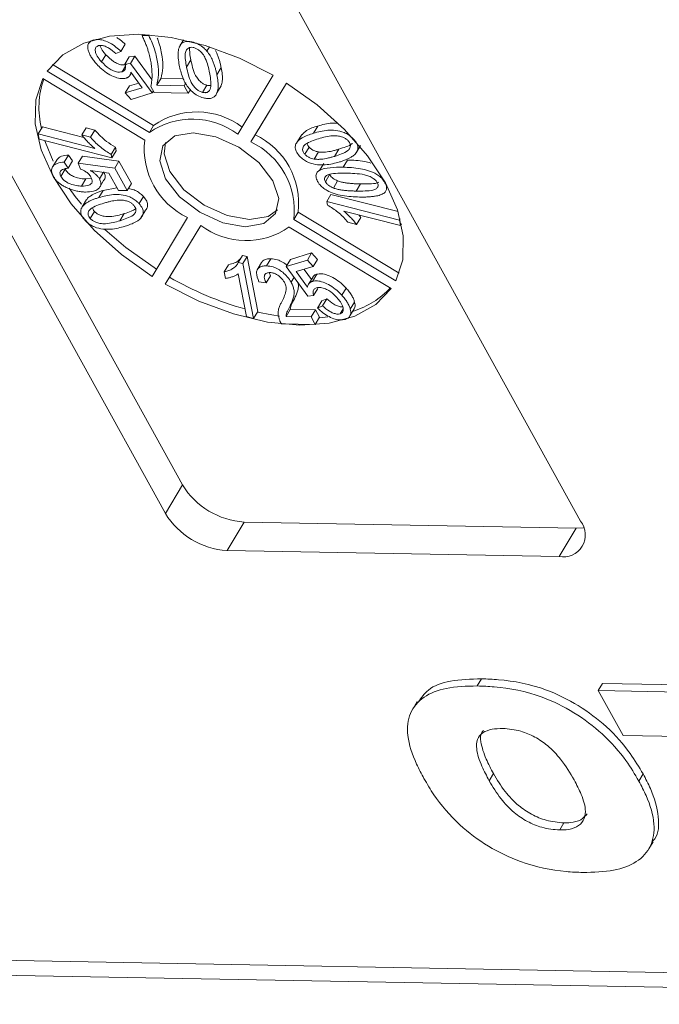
# Model space of a CAD drawing. Header units: millimetres. Extents: x 8853 to 11418, y 45 to 1005.
# Tile 128 of 256: x 9801 to 9812, y 671 to 688. Entities that reach past the tile are written whole.
import ezdxf

# ---------------------------------------------------------------- set-up
doc = ezdxf.new("R2010")
doc.units = ezdxf.units.MM

msp = doc.modelspace()

# ---------------------------------------------------------------- linework, layer by layer
at = {"color": 7, "linetype": 'Continuous', "lineweight": 15}
for p, q in [((9796.32, 694.511), (9804.173, 680.312)), ((9803.882, 679.829), (9796.029, 694.028)), ((9803.082, 693.898), (9810.935, 679.699)), ((9802.657, 687.866), (9802.66, 687.87)), ((9803.495, 687.962), (9803.485, 687.945)), ((9803.485, 687.945), (9803.6, 687.943)), ((9803.609, 687.956), (9803.6, 687.943)), ((9804.19, 687.868), (9804.127, 687.764)), ((9803.199, 687.795), (9803.127, 687.674)), ((9804.12, 687.753), (9804.117, 687.747)), ((9804.346, 687.834), (9804.346, 687.832)), ((9804.587, 687.679), (9804.63, 687.752)), ((9802.872, 687.617), (9802.799, 687.496)), ((9803.127, 687.674), (9803.043, 687.636)), ((9803.268, 687.581), (9803.195, 687.46)), ((9803.268, 687.581), (9803.363, 687.592)), ((9803.363, 687.592), (9803.291, 687.471)), ((9803.363, 687.592), (9803.652, 687.197)), ((9804.242, 687.409), (9804.314, 687.53)), ((9801.965, 687.452), (9803.683, 686.418)), ((9803.204, 687.424), (9803.146, 687.329)), ((9803.195, 687.46), (9803.291, 687.471)), ((9803.291, 687.471), (9803.659, 686.968)), ((9804.829, 687.398), (9804.757, 687.278)), ((9803.533, 686.169), (9801.8, 687.212)), ((9801.877, 687.34), (9803.61, 686.297)), ((9803.278, 687.264), (9803.305, 687.31)), ((9803.488, 687.056), (9803.298, 687.32)), ((9803.737, 687.1), (9803.81, 687.221)), ((9803.81, 687.221), (9804.186, 687.214)), ((9805.112, 686.27), (9805.715, 687.27)), ((9803.274, 687.09), (9803.201, 686.969)), ((9803.201, 686.969), (9803.488, 687.056)), ((9803.274, 687.09), (9803.43, 687.137)), ((9803.691, 686.976), (9803.634, 687.078)), ((9803.737, 687.1), (9804.2, 687.092)), ((9804.228, 687.138), (9804.2, 687.092)), ((9804.2, 687.092), (9804.27, 686.965)), ((9804.306, 687.024), (9804.27, 686.965)), ((9804.512, 686.979), (9804.585, 687.1)), ((9804.758, 686.971), (9804.831, 687.092)), ((9805.937, 687.136), (9805.334, 686.136)), ((9805.937, 687.136), (9805.407, 686.257)), ((9803.301, 686.859), (9803.201, 686.969)), ((9803.659, 686.968), (9803.301, 686.859)), ((9803.678, 686.999), (9803.659, 686.968)), ((9804.27, 686.965), (9803.691, 686.976)), ((9801.793, 686.393), (9801.721, 686.273)), ((9801.793, 686.393), (9802.497, 686.214)), ((9802.538, 686.376), (9802.465, 686.255)), ((9802.538, 686.376), (9802.684, 686.338)), ((9803.683, 686.418), (9803.61, 686.297)), ((9806.471, 686.406), (9806.398, 686.285)), ((9801.738, 686.182), (9801.721, 686.273)), ((9801.721, 686.273), (9802.683, 686.027)), ((9802.973, 685.867), (9801.738, 686.182)), ((9802.612, 686.217), (9802.465, 686.255)), ((9802.684, 686.338), (9802.612, 686.217)), ((9805.407, 686.257), (9805.334, 686.136)), ((9806.2, 686.263), (9806.127, 686.143)), ((9807.082, 686.183), (9807.08, 686.181)), ((9803.034, 686.046), (9802.961, 685.925)), ((9803.034, 686.046), (9803.046, 685.988)), ((9806.25, 685.928), (9806.323, 686.049)), ((9806.755, 685.892), (9806.828, 686.013)), ((9807.124, 685.953), (9807.197, 686.074)), ((9807.141, 685.983), (9807.188, 686.061)), ((9802.043, 685.84), (9801.97, 685.719)), ((9802.234, 685.914), (9802.161, 685.793)), ((9802.234, 685.914), (9802.305, 685.813)), ((9802.473, 685.897), (9802.4, 685.776)), ((9802.473, 685.897), (9803.093, 685.811)), ((9802.973, 685.867), (9802.961, 685.925)), ((9802.973, 685.867), (9803.046, 685.988)), ((9806.407, 685.846), (9806.48, 685.967)), ((9802.182, 685.672), (9802.109, 685.551)), ((9802.161, 685.793), (9802.232, 685.692)), ((9802.305, 685.813), (9802.232, 685.692)), ((9802.441, 685.675), (9802.4, 685.776)), ((9802.4, 685.776), (9803.021, 685.69)), ((9803.093, 685.811), (9803.021, 685.69)), ((9803.021, 685.69), (9803.231, 685.31)), ((9803.093, 685.811), (9803.304, 685.431)), ((9806.571, 685.771), (9806.498, 685.65)), ((9806.973, 685.828), (9806.9, 685.708)), ((9802.533, 685.508), (9802.46, 685.387)), ((9802.533, 685.508), (9802.626, 685.519)), ((9802.923, 685.608), (9802.61, 685.651)), ((9802.83, 685.621), (9802.762, 685.509)), ((9803.086, 685.313), (9802.923, 685.608)), ((9806.599, 685.461), (9806.672, 685.582)), ((9802.755, 685.352), (9802.828, 685.473)), ((9802.827, 685.313), (9803.06, 685.36)), ((9803.304, 685.431), (9803.231, 685.31)), ((9806.735, 685.354), (9806.808, 685.475)), ((9807.124, 685.302), (9807.197, 685.423)), ((9807.615, 685.45), (9807.611, 685.444)), ((9802.827, 685.313), (9802.754, 685.192)), ((9803.231, 685.31), (9803.086, 685.313)), ((9803.51, 685.21), (9803.437, 685.089)), ((9806.622, 685.123), (9806.694, 685.244)), ((9806.694, 685.244), (9807.834, 684.953)), ((9802.543, 685.157), (9802.47, 685.037)), ((9806.622, 685.123), (9807.856, 684.808)), ((9806.622, 685.123), (9806.633, 685.065)), ((9802.678, 684.957), (9802.605, 684.836)), ((9803.111, 684.799), (9803.184, 684.92)), ((9803.467, 684.847), (9803.54, 684.968)), ((9803.658, 683.853), (9804.26, 684.854)), ((9806.062, 684.821), (9806.135, 684.942)), ((9806.135, 684.942), (9807.852, 683.908)), ((9807.874, 684.717), (9806.912, 684.963)), ((9807.202, 684.856), (9807.129, 684.735)), ((9807.167, 684.898), (9807.202, 684.856)), ((9804.482, 684.72), (9803.88, 683.72)), ((9804.482, 684.72), (9803.953, 683.841)), ((9807.717, 683.649), (9805.985, 684.692)), ((9806.062, 684.821), (9807.794, 683.777)), ((9806.983, 684.772), (9807.129, 684.735)), ((9807.87, 684.83), (9807.856, 684.808)), ((9807.856, 684.808), (9807.874, 684.717)), ((9807.89, 684.744), (9807.874, 684.717)), ((9805.194, 684.211), (9805.121, 684.09)), ((9805.194, 684.211), (9805.271, 684.192)), ((9805.198, 684.071), (9805.271, 684.192)), ((9805.271, 684.192), (9805.452, 683.26)), ((9806.008, 684.143), (9806.366, 684.252)), ((9806.366, 684.252), (9806.294, 684.131)), ((9806.366, 684.252), (9806.466, 684.142)), ((9804.956, 684.051), (9804.883, 683.93)), ((9805.198, 684.071), (9805.121, 684.09)), ((9805.198, 684.071), (9805.379, 683.139)), ((9805.515, 684.088), (9805.443, 683.967)), ((9805.671, 684.153), (9805.598, 684.032)), ((9806.008, 684.143), (9805.936, 684.022)), ((9805.936, 684.022), (9806.294, 684.131)), ((9806.304, 683.519), (9805.936, 684.022)), ((9806.394, 684.021), (9806.106, 683.934)), ((9806.294, 684.131), (9806.394, 684.021)), ((9806.466, 684.142), (9806.394, 684.021)), ((9803.88, 683.72), (9803.953, 683.841)), ((9804.883, 683.93), (9804.904, 683.82)), ((9805.259, 683.17), (9805.118, 683.896)), ((9805.667, 683.865), (9805.595, 683.744)), ((9805.649, 683.91), (9805.667, 683.865)), ((9806.069, 683.839), (9806.018, 683.754)), ((9806.106, 683.934), (9806.297, 683.669)), ((9806.238, 683.973), (9806.362, 683.8)), ((9806.39, 683.847), (9806.317, 683.726)), ((9806.452, 683.89), (9806.379, 683.769)), ((9805.595, 683.744), (9805.472, 683.759)), ((9806.4, 683.529), (9806.304, 683.519)), ((9806.473, 683.65), (9806.4, 683.529)), ((9806.952, 683.654), (9806.879, 683.533)), ((9806.074, 683.474), (9806.001, 683.354)), ((9806.541, 683.436), (9806.468, 683.316)), ((9806.468, 683.316), (9806.551, 683.354)), ((9806.541, 683.436), (9806.624, 683.475)), ((9806.624, 683.475), (9806.551, 683.354)), ((9807.095, 683.416), (9807.023, 683.295)), ((9805.379, 683.139), (9805.259, 683.17)), ((9805.452, 683.26), (9805.379, 683.139)), ((9805.931, 683.174), (9806.004, 683.294)), ((9805.931, 683.174), (9806.358, 683.166)), ((9806.004, 683.294), (9806.431, 683.287)), ((9806.431, 683.287), (9806.358, 683.166)), ((9806.358, 683.166), (9806.428, 683.039)), ((9806.431, 683.287), (9806.501, 683.16)), ((9806.497, 683.152), (9806.64, 683.166)), ((9806.901, 683.301), (9806.851, 683.218)), ((9807.017, 683.181), (9807.089, 683.302)), ((9806.428, 683.039), (9805.85, 683.05)), ((9806.501, 683.16), (9806.428, 683.039)), ((9804.173, 680.312), (9803.882, 679.829)), ((9805.22, 679.682), (9804.929, 679.198)), ((9805.22, 679.682), (9810.862, 679.578)), ((9810.862, 679.578), (9810.571, 679.095)), ((9810.862, 679.578), (9810.986, 679.586)), ((9810.571, 679.095), (9804.929, 679.198)), ((9809.18, 676.899), (9809.253, 677.02)), ((9811.306, 676.942), (9811.234, 676.822)), ((9811.234, 676.822), (9814.027, 676.77)), ((9811.655, 676.06), (9811.234, 676.822)), ((9811.306, 676.942), (9814.1, 676.891)), ((9808.161, 676.635), (9808.088, 676.514)), ((9813.349, 676.029), (9811.655, 676.06)), ((9809.382, 675.289), (9809.455, 675.41)), ((9811.997, 675.404), (9811.924, 675.283)), ((9810.579, 674.453), (9810.651, 674.574)), ((9812.092, 674.131), (9812.165, 674.252)), ((9827.729, 671.752), (9798.859, 672.282)), ((9799.541, 672.016), (9828.077, 671.493))]:
    msp.add_line(p, q, dxfattribs=at)
at = {"color": 7, "linetype": 'Continuous', "lineweight": 15, "flags": 128}
for points in [[(9805.715, 687.27), (9805.142, 687.558), (9804.556, 687.775), (9803.98, 687.912), (9803.431, 687.964), (9802.931, 687.931), (9802.495, 687.813), (9802.14, 687.613), (9801.877, 687.34)], [(9801.8, 687.212), (9801.682, 686.852), (9801.672, 686.445), (9801.771, 686.005), (9801.976, 685.547), (9802.279, 685.087), (9802.67, 684.641), (9803.135, 684.225), (9803.658, 683.853)], [(9807.794, 683.777), (9807.913, 684.137), (9807.922, 684.545), (9807.823, 684.985), (9807.619, 685.443), (9807.315, 685.903), (9806.925, 686.349), (9806.46, 686.765), (9805.937, 687.136)], [(9805.708, 685.478), (9805.47, 685.785), (9805.13, 686.047), (9804.738, 686.225), (9804.356, 686.292), (9804.041, 686.238), (9803.841, 686.071), (9803.787, 685.816), (9803.886, 685.512), (9804.124, 685.205), (9804.465, 684.943), (9804.856, 684.764), (9805.238, 684.697), (9805.554, 684.752), (9805.754, 684.919), (9805.808, 685.174), (9805.708, 685.478)], [(9801.834, 686.158), (9801.844, 686.126), (9801.974, 685.811)], [(9803.883, 686.128), (9803.859, 685.936), (9803.959, 685.632), (9804.197, 685.326), (9804.538, 685.064), (9804.929, 684.885), (9805.311, 684.818), (9805.626, 684.872), (9805.784, 684.983)], [(9802.248, 685.349), (9802.352, 685.208), (9802.455, 685.079)], [(9802.855, 684.652), (9803.208, 684.346), (9803.731, 683.974)], [(9803.88, 683.72), (9804.453, 683.431), (9805.038, 683.215), (9805.615, 683.078), (9806.163, 683.025), (9806.664, 683.059), (9807.099, 683.177), (9807.455, 683.376), (9807.717, 683.649)], [(9805.444, 683.247), (9805.688, 683.199), (9805.818, 683.179)]]:
    msp.add_lwpolyline(points, dxfattribs=at)
at = {"color": 7, "linetype": 'Continuous', "lineweight": 15}
for centre, radius, start, end in [((9803.236, 686.719), 1.501, 161.1824, 193.5852), ((9804.342, 685.243), 1.283, 53.1088, 124.7894), ((9804.415, 685.364), 1.283, 53.1088, 124.7894), ((9804.86, 685.096), 1.284, 353.1116, 64.7812), ((9804.807, 686.015), 1.284, 173.1116, 244.7812), ((9804.788, 684.975), 1.284, 353.1116, 64.7812), ((9805.253, 685.746), 1.283, 233.1088, 304.7894), ((9806.721, 688.616), 5.52, 239.8975, 254.3684), ((9806.63, 684.661), 1.468, 287.7903, 316.9125), ((9805.305, 681.007), 1.328, 211.5519, 266.3409), ((9805.013, 680.523), 1.328, 211.5519, 266.3409), ((9810.638, 679.466), 0.377, 259.7431, 38.1605)]:
    msp.add_arc(centre, radius, start, end, dxfattribs=at)
for points, knots in [([(9802.572, 687.695), (9802.569, 687.71), (9802.562, 687.74), (9802.565, 687.779), (9802.577, 687.81), (9802.596, 687.834), (9802.622, 687.853), (9802.646, 687.862), (9802.657, 687.866)], [0, 0, 0, 0, 0.191156, 0.386745, 0.532242, 0.682074, 0.838678, 1, 1, 1, 1]), ([(9802.657, 687.866), (9802.69, 687.872), (9802.746, 687.883), (9802.85, 687.859), (9802.949, 687.815), (9803.044, 687.751), (9803.1, 687.699), (9803.127, 687.674)], [0, 0, 0, 0, 0.231033, 0.410099, 0.588276, 0.79967, 1, 1, 1, 1]), ([(9803.055, 687.909), (9803.076, 687.896), (9803.129, 687.863), (9803.173, 687.821), (9803.199, 687.795)], [0, 0, 0, 0, 0.38916, 1, 1, 1, 1]), ([(9803.592, 687.677), (9803.585, 687.699), (9803.572, 687.743), (9803.546, 687.81), (9803.517, 687.877), (9803.495, 687.922), (9803.485, 687.945)], [0, 0, 0, 0, 0.248944, 0.498319, 0.748967, 1, 1, 1, 1]), ([(9803.6, 687.943), (9803.62, 687.902), (9803.66, 687.819), (9803.702, 687.697), (9803.735, 687.577), (9803.761, 687.435), (9803.771, 687.271), (9803.748, 687.158), (9803.737, 687.1)], [0, 0, 0, 0, 0.136074, 0.273442, 0.409391, 0.546051, 0.771031, 1, 1, 1, 1]), ([(9803.744, 687.9), (9803.754, 687.872), (9803.779, 687.805), (9803.808, 687.698), (9803.834, 687.556), (9803.844, 687.392), (9803.821, 687.278), (9803.81, 687.221)], [0, 0, 0, 0, 0.112165, 0.27829, 0.445286, 0.720205, 1, 1, 1, 1]), ([(9804.118, 687.44), (9804.105, 687.519), (9804.087, 687.632), (9804.116, 687.761), (9804.165, 687.824), (9804.24, 687.847), (9804.3, 687.843), (9804.336, 687.834), (9804.346, 687.832)], [0, 0, 0, 0, 0.39843, 0.578555, 0.76032, 0.861216, 0.962169, 1, 1, 1, 1]), ([(9802.715, 687.457), (9802.706, 687.467), (9802.689, 687.486), (9802.664, 687.517), (9802.642, 687.547), (9802.616, 687.587), (9802.59, 687.637), (9802.578, 687.675), (9802.572, 687.695)], [0, 0, 0, 0, 0.127963, 0.256223, 0.384243, 0.512773, 0.753539, 1, 1, 1, 1]), ([(9802.743, 687.771), (9802.728, 687.764), (9802.698, 687.749), (9802.686, 687.7), (9802.7, 687.633), (9802.743, 687.56), (9802.784, 687.513), (9802.799, 687.496)], [0, 0, 0, 0, 0.177382, 0.334007, 0.546686, 0.828047, 1, 1, 1, 1]), ([(9803.043, 687.636), (9803.004, 687.67), (9802.948, 687.719), (9802.86, 687.763), (9802.799, 687.779), (9802.762, 687.776), (9802.745, 687.772), (9802.743, 687.771)], [0, 0, 0, 0, 0.432044, 0.616827, 0.802741, 0.978102, 1, 1, 1, 1]), ([(9802.773, 687.776), (9802.773, 687.771), (9802.779, 687.737), (9802.817, 687.681), (9802.857, 687.634), (9802.872, 687.617)], [0, 0, 0, 0, 0.097872, 0.6578, 1, 1, 1, 1]), ([(9804.242, 687.409), (9804.235, 687.448), (9804.221, 687.526), (9804.215, 687.626), (9804.233, 687.698), (9804.268, 687.731), (9804.307, 687.745), (9804.341, 687.744), (9804.36, 687.739), (9804.364, 687.739)], [0, 0, 0, 0, 0.26335, 0.527085, 0.70469, 0.820189, 0.900798, 0.982045, 1, 1, 1, 1]), ([(9804.314, 687.53), (9804.307, 687.569), (9804.293, 687.64), (9804.294, 687.708), (9804.294, 687.738)], [0, 0, 0, 0, 0.545778, 1, 1, 1, 1]), ([(9804.346, 687.832), (9804.362, 687.827), (9804.396, 687.818), (9804.445, 687.795), (9804.492, 687.767), (9804.53, 687.737), (9804.562, 687.707), (9804.578, 687.689), (9804.587, 687.679)], [0, 0, 0, 0, 0.18305, 0.371765, 0.546827, 0.72894, 0.863493, 1, 1, 1, 1]), ([(9804.364, 687.739), (9804.38, 687.733), (9804.413, 687.722), (9804.467, 687.685), (9804.522, 687.628), (9804.572, 687.539), (9804.607, 687.431), (9804.624, 687.35), (9804.633, 687.309)], [0, 0, 0, 0, 0.082024, 0.164464, 0.290629, 0.457261, 0.726613, 1, 1, 1, 1]), ([(9804.587, 687.679), (9804.606, 687.654), (9804.646, 687.601), (9804.682, 687.527), (9804.708, 687.46), (9804.728, 687.399), (9804.744, 687.338), (9804.752, 687.298), (9804.757, 687.278)], [0, 0, 0, 0, 0.189976, 0.385585, 0.537948, 0.690959, 0.845359, 1, 1, 1, 1]), ([(9804.732, 687.689), (9804.74, 687.673), (9804.76, 687.637), (9804.781, 687.581), (9804.801, 687.519), (9804.817, 687.459), (9804.825, 687.418), (9804.829, 687.398)], [0, 0, 0, 0, 0.155143, 0.364651, 0.57505, 0.78736, 1, 1, 1, 1]), ([(9802.872, 687.617), (9802.912, 687.577), (9802.97, 687.518), (9803.071, 687.464), (9803.143, 687.442), (9803.191, 687.443), (9803.213, 687.449), (9803.219, 687.45)], [0, 0, 0, 0, 0.404133, 0.590474, 0.778216, 0.938326, 1, 1, 1, 1]), ([(9803.634, 687.078), (9803.641, 687.112), (9803.655, 687.181), (9803.656, 687.285), (9803.651, 687.384), (9803.639, 687.479), (9803.62, 687.577), (9803.601, 687.644), (9803.592, 687.677)], [0, 0, 0, 0, 0.187474, 0.376649, 0.531429, 0.686592, 0.843059, 1, 1, 1, 1]), ([(9804.585, 687.1), (9804.569, 687.105), (9804.536, 687.116), (9804.483, 687.153), (9804.432, 687.204), (9804.378, 687.29), (9804.342, 687.401), (9804.324, 687.486), (9804.314, 687.53)], [0, 0, 0, 0, 0.081501, 0.16341, 0.28555, 0.424413, 0.709181, 1, 1, 1, 1]), ([(9803.215, 687.22), (9803.189, 687.215), (9803.135, 687.206), (9803.025, 687.234), (9802.908, 687.29), (9802.799, 687.37), (9802.742, 687.429), (9802.715, 687.457)], [0, 0, 0, 0, 0.177529, 0.354598, 0.576747, 0.802574, 1, 1, 1, 1]), ([(9802.799, 687.496), (9802.839, 687.456), (9802.898, 687.397), (9802.998, 687.343), (9803.07, 687.321), (9803.119, 687.322), (9803.14, 687.328), (9803.146, 687.329)], [0, 0, 0, 0, 0.404133, 0.590474, 0.778216, 0.938326, 1, 1, 1, 1]), ([(9803.146, 687.329), (9803.155, 687.333), (9803.174, 687.34), (9803.192, 687.357), (9803.202, 687.379), (9803.206, 687.403), (9803.205, 687.43), (9803.198, 687.45), (9803.195, 687.46)], [0, 0, 0, 0, 0.172016, 0.35027, 0.50136, 0.657066, 0.825975, 1, 1, 1, 1]), ([(9804.529, 686.885), (9804.495, 686.896), (9804.428, 686.918), (9804.334, 686.986), (9804.241, 687.092), (9804.16, 687.25), (9804.133, 687.372), (9804.118, 687.44)], [0, 0, 0, 0, 0.130102, 0.251339, 0.3866, 0.653267, 1, 1, 1, 1]), ([(9804.512, 686.979), (9804.496, 686.984), (9804.463, 686.995), (9804.41, 687.032), (9804.36, 687.083), (9804.306, 687.169), (9804.27, 687.28), (9804.251, 687.366), (9804.242, 687.409)], [0, 0, 0, 0, 0.0815005, 0.1634104, 0.2855499, 0.4244132, 0.7091809, 1, 1, 1, 1]), ([(9804.829, 687.398), (9804.844, 687.319), (9804.865, 687.209), (9804.837, 687.118), (9804.829, 687.093)], [0, 0, 0, 0, 0.717385, 1, 1, 1, 1]), ([(9803.298, 687.32), (9803.297, 687.313), (9803.294, 687.299), (9803.286, 687.276), (9803.271, 687.253), (9803.251, 687.236), (9803.231, 687.226), (9803.221, 687.222), (9803.215, 687.22)], [0, 0, 0, 0, 0.155778, 0.312452, 0.546133, 0.787059, 0.893146, 1, 1, 1, 1]), ([(9804.757, 687.278), (9804.77, 687.199), (9804.788, 687.086), (9804.759, 686.956), (9804.71, 686.893), (9804.635, 686.871), (9804.576, 686.874), (9804.54, 686.883), (9804.529, 686.885)], [0, 0, 0, 0, 0.397793, 0.578801, 0.761678, 0.860551, 0.959511, 1, 1, 1, 1]), ([(9804.633, 687.309), (9804.637, 687.29), (9804.644, 687.251), (9804.651, 687.196), (9804.655, 687.145), (9804.655, 687.098), (9804.651, 687.052), (9804.638, 687.025), (9804.632, 687.012)], [0, 0, 0, 0, 0.183296, 0.366739, 0.522449, 0.67858, 0.837782, 1, 1, 1, 1]), ([(9804.632, 687.012), (9804.627, 687.005), (9804.616, 686.992), (9804.596, 686.98), (9804.575, 686.974), (9804.556, 686.973), (9804.535, 686.974), (9804.52, 686.977), (9804.512, 686.979)], [0, 0, 0, 0, 0.233486, 0.474398, 0.601204, 0.732029, 0.864197, 1, 1, 1, 1]), ([(9804.654, 687.097), (9804.652, 687.097), (9804.644, 687.094), (9804.628, 687.094), (9804.608, 687.095), (9804.593, 687.098), (9804.585, 687.1)], [0, 0, 0, 0, 0.123502, 0.411037, 0.701524, 1, 1, 1, 1]), ([(9806.205, 686.26), (9806.228, 686.285), (9806.293, 686.354), (9806.401, 686.386), (9806.471, 686.406)], [0, 0, 0, 0, 0.3588786, 1, 1, 1, 1]), ([(9806.471, 686.406), (9806.548, 686.43), (9806.648, 686.46), (9806.771, 686.455), (9806.799, 686.454)], [0, 0, 0, 0, 0.774831, 1, 1, 1, 1]), ([(9802.465, 686.255), (9802.473, 686.245), (9802.488, 686.224), (9802.513, 686.194), (9802.539, 686.164), (9802.575, 686.126), (9802.621, 686.079), (9802.662, 686.044), (9802.683, 686.027)], [0, 0, 0, 0, 0.127794, 0.25608, 0.383876, 0.511854, 0.754509, 1, 1, 1, 1]), ([(9802.961, 685.925), (9802.93, 685.943), (9802.868, 685.979), (9802.781, 686.046), (9802.7, 686.118), (9802.645, 686.177), (9802.617, 686.211), (9802.612, 686.217)], [0, 0, 0, 0, 0.225798, 0.458384, 0.695809, 0.938062, 1, 1, 1, 1]), ([(9802.684, 686.338), (9802.716, 686.303), (9802.775, 686.236), (9802.892, 686.134), (9802.982, 686.078), (9803.034, 686.046)], [0, 0, 0, 0, 0.326474, 0.61543, 1, 1, 1, 1]), ([(9806.157, 685.901), (9806.137, 685.927), (9806.096, 685.978), (9806.082, 686.056), (9806.112, 686.14), (9806.215, 686.225), (9806.331, 686.263), (9806.398, 686.285)], [0, 0, 0, 0, 0.126146, 0.248685, 0.381789, 0.644448, 1, 1, 1, 1]), ([(9806.25, 685.928), (9806.24, 685.941), (9806.22, 685.966), (9806.21, 686.01), (9806.221, 686.058), (9806.272, 686.11), (9806.365, 686.152), (9806.444, 686.178), (9806.484, 686.191)], [0, 0, 0, 0, 0.081496, 0.163467, 0.284617, 0.447025, 0.72114, 1, 1, 1, 1]), ([(9806.398, 686.285), (9806.476, 686.307), (9806.591, 686.338), (9806.771, 686.337), (9806.895, 686.31), (9806.995, 686.259), (9807.048, 686.216), (9807.074, 686.189), (9807.08, 686.181)], [0, 0, 0, 0, 0.398487, 0.580423, 0.764447, 0.863754, 0.963105, 1, 1, 1, 1]), ([(9806.484, 686.191), (9806.522, 686.202), (9806.599, 686.224), (9806.71, 686.244), (9806.811, 686.243), (9806.886, 686.222), (9806.942, 686.195), (9806.973, 686.171), (9806.987, 686.156), (9806.989, 686.154)], [0, 0, 0, 0, 0.2632099, 0.5269064, 0.7028949, 0.8221496, 0.9023964, 0.9833774, 1, 1, 1, 1]), ([(9807.08, 686.181), (9807.092, 686.168), (9807.115, 686.141), (9807.138, 686.101), (9807.15, 686.062), (9807.153, 686.03), (9807.149, 686.004), (9807.144, 685.99), (9807.141, 685.983)], [0, 0, 0, 0, 0.190309, 0.38662, 0.562308, 0.745207, 0.871859, 1, 1, 1, 1]), ([(9806.323, 686.049), (9806.313, 686.061), (9806.296, 686.083), (9806.292, 686.103), (9806.29, 686.111)], [0, 0, 0, 0, 0.605977, 1, 1, 1, 1]), ([(9806.48, 685.967), (9806.467, 685.97), (9806.44, 685.976), (9806.406, 685.989), (9806.378, 686.003), (9806.358, 686.017), (9806.339, 686.032), (9806.329, 686.043), (9806.323, 686.049)], [0, 0, 0, 0, 0.2341362, 0.4762097, 0.6064755, 0.7403199, 0.8684674, 1, 1, 1, 1]), ([(9806.828, 686.013), (9806.809, 686.007), (9806.77, 685.996), (9806.714, 685.982), (9806.658, 685.971), (9806.603, 685.964), (9806.545, 685.96), (9806.502, 685.965), (9806.48, 685.967)], [0, 0, 0, 0, 0.183286, 0.366712, 0.522381, 0.678491, 0.837651, 1, 1, 1, 1]), ([(9806.989, 686.154), (9806.999, 686.141), (9807.019, 686.115), (9807.028, 686.071), (9807.018, 686.027), (9806.97, 685.975), (9806.877, 685.932), (9806.796, 685.905), (9806.755, 685.892)], [0, 0, 0, 0, 0.082176, 0.164779, 0.286551, 0.426628, 0.71036, 1, 1, 1, 1]), ([(9807.057, 686.115), (9807.056, 686.114), (9807.032, 686.085), (9806.948, 686.054), (9806.868, 686.027), (9806.828, 686.013)], [0, 0, 0, 0, 0.024351, 0.50715, 1, 1, 1, 1]), ([(9802.044, 685.839), (9802.059, 685.855), (9802.096, 685.895), (9802.173, 685.91), (9802.225, 685.914), (9802.234, 685.914)], [0, 0, 0, 0, 0.351894, 0.885237, 1, 1, 1, 1]), ([(9806.841, 685.797), (9806.762, 685.776), (9806.648, 685.745), (9806.467, 685.745), (9806.343, 685.772), (9806.242, 685.824), (9806.189, 685.867), (9806.164, 685.894), (9806.157, 685.901)], [0, 0, 0, 0, 0.397993, 0.580197, 0.764282, 0.864607, 0.964958, 1, 1, 1, 1]), ([(9806.407, 685.846), (9806.394, 685.849), (9806.368, 685.855), (9806.333, 685.868), (9806.305, 685.883), (9806.285, 685.896), (9806.266, 685.911), (9806.256, 685.922), (9806.25, 685.928)], [0, 0, 0, 0, 0.234136, 0.47621, 0.606476, 0.74032, 0.868467, 1, 1, 1, 1]), ([(9806.755, 685.892), (9806.736, 685.886), (9806.698, 685.875), (9806.641, 685.861), (9806.586, 685.85), (9806.531, 685.843), (9806.472, 685.839), (9806.429, 685.844), (9806.407, 685.846)], [0, 0, 0, 0, 0.183286, 0.366712, 0.522381, 0.678491, 0.837651, 1, 1, 1, 1]), ([(9807.141, 685.983), (9807.13, 685.965), (9807.108, 685.928), (9807.057, 685.89), (9807.005, 685.86), (9806.953, 685.836), (9806.898, 685.816), (9806.86, 685.803), (9806.841, 685.797)], [0, 0, 0, 0, 0.192003, 0.389705, 0.541013, 0.692984, 0.846361, 1, 1, 1, 1]), ([(9801.979, 685.554), (9801.965, 685.585), (9801.939, 685.644), (9801.96, 685.717), (9802.022, 685.771), (9802.1, 685.789), (9802.152, 685.793), (9802.161, 685.793)], [0, 0, 0, 0, 0.222912, 0.429114, 0.647214, 0.937531, 1, 1, 1, 1]), ([(9802.232, 685.692), (9802.196, 685.687), (9802.144, 685.679), (9802.1, 685.646), (9802.089, 685.614), (9802.094, 685.581), (9802.105, 685.559), (9802.109, 685.551)], [0, 0, 0, 0, 0.406374, 0.592589, 0.744614, 0.896945, 1, 1, 1, 1]), ([(9802.182, 685.672), (9802.195, 685.652), (9802.218, 685.617), (9802.276, 685.573), (9802.351, 685.536), (9802.442, 685.512), (9802.504, 685.509), (9802.533, 685.508)], [0, 0, 0, 0, 0.188744, 0.324822, 0.492508, 0.758011, 1, 1, 1, 1]), ([(9802.617, 685.539), (9802.611, 685.549), (9802.6, 685.569), (9802.577, 685.595), (9802.552, 685.617), (9802.522, 685.637), (9802.485, 685.658), (9802.456, 685.669), (9802.441, 685.675)], [0, 0, 0, 0, 0.169274, 0.343337, 0.470122, 0.601323, 0.797642, 1, 1, 1, 1]), ([(9806.468, 685.465), (9806.456, 685.492), (9806.433, 685.547), (9806.447, 685.612), (9806.521, 685.674), (9806.677, 685.707), (9806.825, 685.707), (9806.9, 685.708)], [0, 0, 0, 0, 0.132467, 0.259515, 0.367846, 0.679603, 1, 1, 1, 1]), ([(9806.9, 685.708), (9806.996, 685.704), (9807.135, 685.698), (9807.331, 685.653), (9807.454, 685.602), (9807.544, 685.535), (9807.588, 685.484), (9807.606, 685.453), (9807.611, 685.444)], [0, 0, 0, 0, 0.397293, 0.573404, 0.751661, 0.853128, 0.954558, 1, 1, 1, 1]), ([(9806.973, 685.828), (9807.069, 685.826), (9807.196, 685.823), (9807.335, 685.787), (9807.37, 685.778)], [0, 0, 0, 0, 0.748611, 1, 1, 1, 1]), ([(9802.227, 685.351), (9802.207, 685.36), (9802.167, 685.378), (9802.114, 685.41), (9802.069, 685.444), (9802.034, 685.478), (9802.002, 685.515), (9801.987, 685.541), (9801.979, 685.554)], [0, 0, 0, 0, 0.1932488, 0.3908984, 0.5355885, 0.684711, 0.8399549, 1, 1, 1, 1]), ([(9802.109, 685.551), (9802.123, 685.531), (9802.145, 685.496), (9802.203, 685.452), (9802.279, 685.416), (9802.369, 685.392), (9802.431, 685.388), (9802.46, 685.387)], [0, 0, 0, 0, 0.188744, 0.324822, 0.492508, 0.758011, 1, 1, 1, 1]), ([(9802.46, 685.387), (9802.503, 685.388), (9802.564, 685.39), (9802.621, 685.421), (9802.642, 685.454), (9802.638, 685.496), (9802.624, 685.525), (9802.617, 685.539)], [0, 0, 0, 0, 0.3839625, 0.5476128, 0.7130219, 0.8550956, 1, 1, 1, 1]), ([(9802.762, 685.509), (9802.772, 685.489), (9802.792, 685.444), (9802.782, 685.381), (9802.738, 685.329), (9802.653, 685.29), (9802.572, 685.287), (9802.525, 685.285)], [0, 0, 0, 0, 0.142548, 0.302942, 0.503054, 0.708879, 1, 1, 1, 1]), ([(9802.61, 685.651), (9802.619, 685.645), (9802.639, 685.633), (9802.67, 685.61), (9802.703, 685.583), (9802.73, 685.555), (9802.75, 685.53), (9802.758, 685.516), (9802.762, 685.509)], [0, 0, 0, 0, 0.155622, 0.312048, 0.522865, 0.739991, 0.868899, 1, 1, 1, 1]), ([(9802.835, 685.63), (9802.844, 685.61), (9802.864, 685.566), (9802.859, 685.51), (9802.835, 685.486), (9802.824, 685.475)], [0, 0, 0, 0, 0.335434, 0.712863, 1, 1, 1, 1]), ([(9806.599, 685.461), (9806.593, 685.474), (9806.582, 685.501), (9806.588, 685.537), (9806.617, 685.57), (9806.691, 685.598), (9806.809, 685.607), (9806.907, 685.606), (9806.956, 685.606)], [0, 0, 0, 0, 0.085224, 0.171206, 0.283222, 0.43306, 0.713823, 1, 1, 1, 1]), ([(9806.808, 685.475), (9806.782, 685.488), (9806.741, 685.507), (9806.697, 685.546), (9806.68, 685.569), (9806.673, 685.581), (9806.672, 685.582)], [0, 0, 0, 0, 0.472419, 0.721549, 0.970751, 1, 1, 1, 1]), ([(9806.956, 685.606), (9807.003, 685.605), (9807.103, 685.601), (9807.231, 685.589), (9807.339, 685.558), (9807.405, 685.524), (9807.455, 685.485), (9807.472, 685.459), (9807.481, 685.446)], [0, 0, 0, 0, 0.2717375, 0.5716425, 0.702765, 0.8346115, 0.9137322, 1, 1, 1, 1]), ([(9802.525, 685.285), (9802.513, 685.286), (9802.489, 685.286), (9802.453, 685.29), (9802.415, 685.295), (9802.366, 685.304), (9802.302, 685.321), (9802.252, 685.341), (9802.227, 685.351)], [0, 0, 0, 0, 0.127378, 0.254999, 0.382438, 0.510406, 0.752427, 1, 1, 1, 1]), ([(9803.253, 685.347), (9803.285, 685.341), (9803.343, 685.331), (9803.428, 685.284), (9803.48, 685.242), (9803.504, 685.216), (9803.51, 685.21)], [0, 0, 0, 0, 0.347002, 0.629311, 0.911046, 1, 1, 1, 1]), ([(9807.18, 685.201), (9807.084, 685.205), (9806.945, 685.21), (9806.756, 685.254), (9806.64, 685.301), (9806.553, 685.359), (9806.499, 685.414), (9806.477, 685.45), (9806.468, 685.465)], [0, 0, 0, 0, 0.396817, 0.575976, 0.724424, 0.827652, 0.931402, 1, 1, 1, 1]), ([(9806.735, 685.354), (9806.709, 685.367), (9806.669, 685.386), (9806.624, 685.425), (9806.607, 685.448), (9806.6, 685.46), (9806.599, 685.461)], [0, 0, 0, 0, 0.472419, 0.721549, 0.970751, 1, 1, 1, 1]), ([(9807.124, 685.302), (9807.1, 685.303), (9807.053, 685.304), (9806.986, 685.308), (9806.922, 685.314), (9806.862, 685.322), (9806.8, 685.333), (9806.757, 685.347), (9806.735, 685.354)], [0, 0, 0, 0, 0.190496, 0.381118, 0.533543, 0.686347, 0.8418, 1, 1, 1, 1]), ([(9807.197, 685.423), (9807.173, 685.424), (9807.126, 685.425), (9807.059, 685.429), (9806.995, 685.435), (9806.935, 685.443), (9806.873, 685.454), (9806.829, 685.468), (9806.808, 685.475)], [0, 0, 0, 0, 0.190496, 0.381118, 0.533543, 0.686347, 0.8418, 1, 1, 1, 1]), ([(9807.481, 685.446), (9807.487, 685.433), (9807.498, 685.408), (9807.49, 685.371), (9807.462, 685.338), (9807.389, 685.311), (9807.273, 685.302), (9807.174, 685.302), (9807.124, 685.302)], [0, 0, 0, 0, 0.0834403, 0.1674573, 0.2901796, 0.424177, 0.7091941, 1, 1, 1, 1]), ([(9807.506, 685.452), (9807.498, 685.448), (9807.454, 685.428), (9807.344, 685.424), (9807.246, 685.423), (9807.197, 685.423)], [0, 0, 0, 0, 0.101922, 0.546447, 1, 1, 1, 1]), ([(9807.611, 685.444), (9807.618, 685.43), (9807.633, 685.401), (9807.641, 685.363), (9807.639, 685.33), (9807.63, 685.306), (9807.617, 685.285), (9807.606, 685.275), (9807.6, 685.269)], [0, 0, 0, 0, 0.203225, 0.41287, 0.56979, 0.731801, 0.864927, 1, 1, 1, 1]), ([(9802.454, 685.007), (9802.464, 685.025), (9802.486, 685.062), (9802.537, 685.099), (9802.589, 685.129), (9802.641, 685.153), (9802.696, 685.174), (9802.735, 685.186), (9802.754, 685.192)], [0, 0, 0, 0, 0.18979, 0.385218, 0.537634, 0.690722, 0.845228, 1, 1, 1, 1]), ([(9802.546, 685.156), (9802.551, 685.164), (9802.567, 685.19), (9802.61, 685.22), (9802.661, 685.25), (9802.713, 685.274), (9802.769, 685.295), (9802.807, 685.307), (9802.827, 685.313)], [0, 0, 0, 0, 0.096684, 0.31457, 0.484501, 0.655182, 0.827443, 1, 1, 1, 1]), ([(9802.754, 685.192), (9802.832, 685.214), (9802.947, 685.245), (9803.129, 685.244), (9803.254, 685.217), (9803.355, 685.164), (9803.407, 685.121), (9803.431, 685.095), (9803.437, 685.089)], [0, 0, 0, 0, 0.397933, 0.582332, 0.768605, 0.868643, 0.968479, 1, 1, 1, 1]), ([(9803.51, 685.21), (9803.531, 685.183), (9803.572, 685.13), (9803.584, 685.052), (9803.57, 684.998), (9803.543, 684.977), (9803.536, 684.971)], [0, 0, 0, 0, 0.291427, 0.567244, 0.876401, 1, 1, 1, 1]), ([(9807.6, 685.269), (9807.578, 685.257), (9807.534, 685.233), (9807.457, 685.216), (9807.384, 685.207), (9807.318, 685.202), (9807.25, 685.2), (9807.204, 685.201), (9807.18, 685.201)], [0, 0, 0, 0, 0.203404, 0.412578, 0.558423, 0.704766, 0.852269, 1, 1, 1, 1]), ([(9802.514, 684.808), (9802.503, 684.821), (9802.48, 684.848), (9802.457, 684.889), (9802.444, 684.928), (9802.442, 684.959), (9802.446, 684.986), (9802.451, 685), (9802.454, 685.007)], [0, 0, 0, 0, 0.190309, 0.38662, 0.562308, 0.745207, 0.871859, 1, 1, 1, 1]), ([(9802.605, 684.836), (9802.596, 684.848), (9802.577, 684.873), (9802.566, 684.915), (9802.575, 684.961), (9802.623, 685.014), (9802.717, 685.058), (9802.799, 685.085), (9802.839, 685.098)], [0, 0, 0, 0, 0.078202, 0.156814, 0.274428, 0.428483, 0.711398, 1, 1, 1, 1]), ([(9802.678, 684.957), (9802.668, 684.969), (9802.652, 684.989), (9802.648, 685.009), (9802.646, 685.017)], [0, 0, 0, 0, 0.601102, 1, 1, 1, 1]), ([(9802.839, 685.098), (9802.859, 685.104), (9802.897, 685.115), (9802.953, 685.129), (9803.009, 685.139), (9803.064, 685.147), (9803.122, 685.151), (9803.166, 685.146), (9803.188, 685.143)], [0, 0, 0, 0, 0.183286, 0.366712, 0.522381, 0.678491, 0.837651, 1, 1, 1, 1]), ([(9803.344, 685.062), (9803.354, 685.049), (9803.374, 685.024), (9803.384, 684.98), (9803.375, 684.933), (9803.324, 684.881), (9803.231, 684.838), (9803.151, 684.812), (9803.111, 684.799)], [0, 0, 0, 0, 0.081148, 0.162775, 0.281887, 0.440431, 0.71766, 1, 1, 1, 1]), ([(9803.188, 685.143), (9803.21, 685.138), (9803.247, 685.13), (9803.3, 685.102), (9803.329, 685.078), (9803.342, 685.064), (9803.344, 685.062)], [0, 0, 0, 0, 0.393428, 0.66797, 0.943111, 1, 1, 1, 1]), ([(9803.437, 685.089), (9803.458, 685.062), (9803.499, 685.01), (9803.513, 684.93), (9803.48, 684.847), (9803.376, 684.764), (9803.261, 684.726), (9803.197, 684.704)], [0, 0, 0, 0, 0.129663, 0.25238, 0.389931, 0.65822, 1, 1, 1, 1]), ([(9806.633, 685.065), (9806.695, 685.026), (9806.821, 684.947), (9806.927, 684.839), (9806.977, 684.779), (9806.983, 684.772)], [0, 0, 0, 0, 0.458957, 0.935465, 1, 1, 1, 1]), ([(9803.111, 684.799), (9803.072, 684.788), (9802.995, 684.766), (9802.884, 684.746), (9802.783, 684.747), (9802.707, 684.768), (9802.652, 684.795), (9802.621, 684.819), (9802.608, 684.834), (9802.605, 684.836)], [0, 0, 0, 0, 0.263277, 0.527047, 0.704761, 0.823099, 0.903112, 0.983865, 1, 1, 1, 1]), ([(9803.184, 684.92), (9803.145, 684.909), (9803.068, 684.887), (9802.957, 684.867), (9802.856, 684.868), (9802.78, 684.889), (9802.725, 684.916), (9802.694, 684.94), (9802.68, 684.954), (9802.678, 684.957)], [0, 0, 0, 0, 0.263277, 0.527047, 0.704761, 0.823099, 0.903112, 0.983865, 1, 1, 1, 1]), ([(9803.377, 685), (9803.353, 684.986), (9803.295, 684.953), (9803.225, 684.932), (9803.184, 684.92)], [0, 0, 0, 0, 0.4151281, 1, 1, 1, 1]), ([(9807.129, 684.735), (9807.114, 684.755), (9807.083, 684.796), (9807.013, 684.874), (9806.952, 684.928), (9806.912, 684.963)], [0, 0, 0, 0, 0.256175, 0.51219, 1, 1, 1, 1]), ([(9803.197, 684.704), (9803.118, 684.683), (9803.004, 684.652), (9802.823, 684.652), (9802.7, 684.679), (9802.599, 684.731), (9802.546, 684.774), (9802.521, 684.801), (9802.514, 684.808)], [0, 0, 0, 0, 0.398455, 0.580367, 0.764167, 0.863829, 0.96352, 1, 1, 1, 1]), ([(9805.121, 684.09), (9805.111, 684.072), (9805.092, 684.035), (9805.04, 683.993), (9804.979, 683.958), (9804.924, 683.939), (9804.89, 683.932), (9804.883, 683.93)], [0, 0, 0, 0, 0.226143, 0.459037, 0.694977, 0.935558, 1, 1, 1, 1]), ([(9804.956, 684.051), (9804.99, 684.061), (9805.055, 684.079), (9805.119, 684.112), (9805.139, 684.14), (9805.144, 684.147)], [0, 0, 0, 0, 0.465794, 0.874943, 1, 1, 1, 1]), ([(9805.472, 683.759), (9805.45, 683.813), (9805.419, 683.893), (9805.442, 683.978), (9805.489, 684.018), (9805.548, 684.032), (9805.586, 684.032), (9805.598, 684.032)], [0, 0, 0, 0, 0.392892, 0.572783, 0.753614, 0.921225, 1, 1, 1, 1]), ([(9805.517, 684.087), (9805.518, 684.09), (9805.524, 684.113), (9805.564, 684.138), (9805.62, 684.152), (9805.659, 684.153), (9805.671, 684.153)], [0, 0, 0, 0, 0.058699, 0.457129, 0.826432, 1, 1, 1, 1]), ([(9805.598, 684.032), (9805.636, 684.029), (9805.7, 684.023), (9805.799, 683.978), (9805.882, 683.921), (9805.962, 683.845), (9805.999, 683.786), (9806.018, 683.754)], [0, 0, 0, 0, 0.231592, 0.399113, 0.5659, 0.765762, 1, 1, 1, 1]), ([(9805.671, 684.153), (9805.709, 684.15), (9805.774, 684.144), (9805.871, 684.098), (9805.927, 684.064), (9805.948, 684.043), (9805.948, 684.043)], [0, 0, 0, 0, 0.4084348, 0.7038747, 0.9980193, 1, 1, 1, 1]), ([(9804.904, 683.82), (9804.915, 683.821), (9804.937, 683.824), (9804.967, 683.831), (9804.996, 683.839), (9805.033, 683.851), (9805.076, 683.867), (9805.104, 683.886), (9805.118, 683.896)], [0, 0, 0, 0, 0.127798, 0.256107, 0.383903, 0.511894, 0.754532, 1, 1, 1, 1]), ([(9805.659, 683.918), (9805.639, 683.917), (9805.604, 683.915), (9805.573, 683.891), (9805.56, 683.858), (9805.563, 683.808), (9805.583, 683.768), (9805.595, 683.744)], [0, 0, 0, 0, 0.209928, 0.370242, 0.529862, 0.716294, 1, 1, 1, 1]), ([(9805.903, 683.755), (9805.886, 683.781), (9805.858, 683.824), (9805.796, 683.873), (9805.741, 683.903), (9805.694, 683.916), (9805.668, 683.918), (9805.659, 683.918)], [0, 0, 0, 0, 0.326003, 0.538357, 0.716388, 0.895146, 1, 1, 1, 1]), ([(9806.391, 683.846), (9806.393, 683.85), (9806.4, 683.862), (9806.416, 683.875), (9806.436, 683.885), (9806.447, 683.888), (9806.452, 683.89)], [0, 0, 0, 0, 0.170945, 0.598307, 0.798351, 1, 1, 1, 1]), ([(9806.452, 683.89), (9806.479, 683.895), (9806.532, 683.905), (9806.641, 683.877), (9806.757, 683.822), (9806.867, 683.743), (9806.924, 683.683), (9806.952, 683.654)], [0, 0, 0, 0, 0.177674, 0.352669, 0.57168, 0.794642, 1, 1, 1, 1]), ([(9805.855, 683.413), (9805.869, 683.443), (9805.899, 683.503), (9805.933, 683.593), (9805.938, 683.679), (9805.912, 683.735), (9805.903, 683.755)], [0, 0, 0, 0, 0.2983772, 0.5970962, 0.8531687, 1, 1, 1, 1]), ([(9806.018, 683.754), (9806.029, 683.734), (9806.049, 683.692), (9806.068, 683.624), (9806.071, 683.553), (9806.057, 683.482), (9806.031, 683.416), (9806.011, 683.375), (9806.001, 683.354)], [0, 0, 0, 0, 0.131944, 0.266787, 0.446934, 0.632145, 0.81578, 1, 1, 1, 1]), ([(9806.137, 683.746), (9806.14, 683.722), (9806.145, 683.672), (9806.13, 683.603), (9806.104, 683.537), (9806.084, 683.495), (9806.074, 683.474)], [0, 0, 0, 0, 0.230554, 0.488226, 0.743707, 1, 1, 1, 1]), ([(9806.297, 683.669), (9806.298, 683.676), (9806.3, 683.691), (9806.309, 683.713), (9806.323, 683.737), (9806.343, 683.754), (9806.363, 683.764), (9806.374, 683.768), (9806.379, 683.769)], [0, 0, 0, 0, 0.157952, 0.316856, 0.544695, 0.779396, 0.889257, 1, 1, 1, 1]), ([(9806.379, 683.769), (9806.406, 683.774), (9806.459, 683.784), (9806.569, 683.756), (9806.684, 683.701), (9806.794, 683.622), (9806.852, 683.562), (9806.879, 683.533)], [0, 0, 0, 0, 0.1776741, 0.352669, 0.5716803, 0.7946425, 1, 1, 1, 1]), ([(9806.795, 683.494), (9806.762, 683.527), (9806.711, 683.58), (9806.619, 683.636), (9806.544, 683.664), (9806.485, 683.669), (9806.458, 683.663), (9806.448, 683.66)], [0, 0, 0, 0, 0.338842, 0.53301, 0.728333, 0.898026, 1, 1, 1, 1]), ([(9806.448, 683.66), (9806.431, 683.652), (9806.399, 683.636), (9806.386, 683.589), (9806.392, 683.552), (9806.399, 683.532), (9806.4, 683.529)], [0, 0, 0, 0, 0.349762, 0.652672, 0.962091, 1, 1, 1, 1]), ([(9806.879, 683.533), (9806.888, 683.523), (9806.906, 683.503), (9806.93, 683.473), (9806.952, 683.442), (9806.978, 683.402), (9807.005, 683.352), (9807.017, 683.314), (9807.023, 683.295)], [0, 0, 0, 0, 0.127976, 0.256265, 0.384294, 0.512916, 0.753586, 1, 1, 1, 1]), ([(9806.952, 683.654), (9806.961, 683.644), (9806.979, 683.624), (9807.003, 683.594), (9807.025, 683.563), (9807.051, 683.523), (9807.078, 683.473), (9807.09, 683.435), (9807.095, 683.416)], [0, 0, 0, 0, 0.127976, 0.256265, 0.384294, 0.512916, 0.753586, 1, 1, 1, 1]), ([(9805.812, 683.136), (9805.809, 683.151), (9805.802, 683.181), (9805.798, 683.222), (9805.799, 683.26), (9805.805, 683.306), (9805.823, 683.358), (9805.844, 683.395), (9805.855, 683.413)], [0, 0, 0, 0, 0.138221, 0.277395, 0.402216, 0.527815, 0.762777, 1, 1, 1, 1]), ([(9806.001, 683.354), (9805.993, 683.339), (9805.981, 683.317), (9805.965, 683.288), (9805.951, 683.259), (9805.935, 683.223), (9805.932, 683.19), (9805.931, 683.174)], [0, 0, 0, 0, 0.259965, 0.389946, 0.519942, 0.758178, 1, 1, 1, 1]), ([(9806.074, 683.474), (9806.066, 683.46), (9806.054, 683.438), (9806.038, 683.408), (9806.024, 683.38), (9806.008, 683.344), (9806.005, 683.311), (9806.004, 683.294)], [0, 0, 0, 0, 0.259965, 0.389946, 0.519942, 0.758178, 1, 1, 1, 1]), ([(9806.551, 683.354), (9806.589, 683.32), (9806.644, 683.272), (9806.732, 683.229), (9806.794, 683.211), (9806.832, 683.214), (9806.849, 683.218), (9806.851, 683.218)], [0, 0, 0, 0, 0.4214198, 0.6080374, 0.7953315, 0.9757572, 1, 1, 1, 1]), ([(9806.624, 683.475), (9806.662, 683.441), (9806.717, 683.393), (9806.804, 683.35), (9806.859, 683.333), (9806.886, 683.336), (9806.896, 683.337)], [0, 0, 0, 0, 0.467724, 0.674846, 0.882719, 1, 1, 1, 1]), ([(9806.851, 683.218), (9806.865, 683.225), (9806.892, 683.237), (9806.908, 683.279), (9806.9, 683.341), (9806.861, 683.417), (9806.816, 683.469), (9806.795, 683.494)], [0, 0, 0, 0, 0.150705, 0.302187, 0.50178, 0.762512, 1, 1, 1, 1]), ([(9807.095, 683.416), (9807.099, 683.401), (9807.105, 683.37), (9807.103, 683.332), (9807.093, 683.311), (9807.089, 683.302)], [0, 0, 0, 0, 0.360762, 0.729889, 1, 1, 1, 1]), ([(9806.937, 683.124), (9806.905, 683.117), (9806.848, 683.107), (9806.738, 683.132), (9806.633, 683.182), (9806.539, 683.248), (9806.489, 683.295), (9806.468, 683.316)], [0, 0, 0, 0, 0.231218, 0.408045, 0.624904, 0.840008, 1, 1, 1, 1]), ([(9807.023, 683.295), (9807.026, 683.28), (9807.032, 683.25), (9807.029, 683.211), (9807.018, 683.18), (9806.999, 683.156), (9806.972, 683.136), (9806.949, 683.128), (9806.937, 683.124)], [0, 0, 0, 0, 0.191156, 0.386745, 0.532242, 0.682074, 0.838678, 1, 1, 1, 1]), ([(9805.85, 683.05), (9805.848, 683.053), (9805.843, 683.061), (9805.838, 683.072), (9805.832, 683.083), (9805.826, 683.097), (9805.819, 683.115), (9805.814, 683.129), (9805.812, 683.136)], [0, 0, 0, 0, 0.1251332, 0.2502946, 0.3754491, 0.5007794, 0.7498085, 1, 1, 1, 1]), ([(9808.178, 676.623), (9808.228, 676.698), (9808.343, 676.87), (9808.728, 677.005), (9809.071, 677.015), (9809.253, 677.02)], [0, 0, 0, 0, 0.262587, 0.608884, 1, 1, 1, 1]), ([(9809.253, 677.02), (9809.348, 677.016), (9809.695, 677.003), (9810.261, 676.899), (9810.905, 676.58), (9811.405, 676.204), (9811.765, 675.793), (9811.928, 675.52), (9811.997, 675.404)], [0, 0, 0, 0, 0.095574, 0.349117, 0.516447, 0.683176, 0.865288, 1, 1, 1, 1]), ([(9808.274, 675.325), (9808.231, 675.407), (9808.1, 675.655), (9807.97, 676.048), (9808.014, 676.449), (9808.249, 676.728), (9808.652, 676.886), (9808.997, 676.895), (9809.18, 676.899)], [0, 0, 0, 0, 0.096763, 0.291773, 0.464613, 0.63772, 0.807851, 1, 1, 1, 1]), ([(9809.18, 676.899), (9809.275, 676.895), (9809.622, 676.883), (9810.189, 676.778), (9810.832, 676.459), (9811.332, 676.083), (9811.693, 675.673), (9811.855, 675.399), (9811.924, 675.283)], [0, 0, 0, 0, 0.095574, 0.349117, 0.516447, 0.683176, 0.865288, 1, 1, 1, 1]), ([(9809.382, 675.289), (9809.339, 675.371), (9809.243, 675.554), (9809.159, 675.797), (9809.168, 675.995), (9809.265, 676.111), (9809.422, 676.171), (9809.551, 676.175), (9809.615, 676.177)], [0, 0, 0, 0, 0.195594, 0.436127, 0.579848, 0.724086, 0.864207, 1, 1, 1, 1]), ([(9809.455, 675.41), (9809.412, 675.492), (9809.314, 675.676), (9809.238, 675.914), (9809.229, 676.084), (9809.273, 676.132), (9809.283, 676.142)], [0, 0, 0, 0, 0.3141313, 0.7004342, 0.9312554, 1, 1, 1, 1]), ([(9809.615, 676.177), (9809.715, 676.168), (9809.89, 676.153), (9810.16, 676.039), (9810.401, 675.875), (9810.636, 675.62), (9810.755, 675.421), (9810.825, 675.303)], [0, 0, 0, 0, 0.204761, 0.357913, 0.511037, 0.711107, 1, 1, 1, 1]), ([(9810.975, 673.731), (9810.88, 673.735), (9810.545, 673.748), (9809.992, 673.861), (9809.357, 674.161), (9808.832, 674.557), (9808.485, 674.967), (9808.328, 675.234), (9808.274, 675.325)], [0, 0, 0, 0, 0.0972635, 0.3419838, 0.5130447, 0.6843019, 0.8923804, 1, 1, 1, 1]), ([(9810.651, 674.574), (9810.552, 674.582), (9810.375, 674.597), (9810.099, 674.712), (9809.851, 674.88), (9809.626, 675.123), (9809.516, 675.307), (9809.455, 675.41)], [0, 0, 0, 0, 0.209846, 0.372333, 0.535081, 0.742489, 1, 1, 1, 1]), ([(9811.997, 675.404), (9812.04, 675.321), (9812.171, 675.072), (9812.272, 674.691), (9812.265, 674.377), (9812.167, 674.275), (9812.153, 674.26)], [0, 0, 0, 0, 0.195837, 0.591117, 0.941322, 1, 1, 1, 1]), ([(9810.579, 674.453), (9810.479, 674.461), (9810.302, 674.476), (9810.026, 674.591), (9809.778, 674.759), (9809.554, 675.002), (9809.443, 675.186), (9809.382, 675.289)], [0, 0, 0, 0, 0.209846, 0.372333, 0.535081, 0.742489, 1, 1, 1, 1]), ([(9810.825, 675.303), (9810.868, 675.221), (9810.963, 675.038), (9811.034, 674.795), (9810.993, 674.606), (9810.875, 674.497), (9810.723, 674.454), (9810.615, 674.453), (9810.579, 674.453)], [0, 0, 0, 0, 0.203596, 0.451902, 0.607587, 0.763348, 0.919516, 1, 1, 1, 1]), ([(9811.924, 675.283), (9811.967, 675.201), (9812.097, 674.952), (9812.211, 674.562), (9812.152, 674.167), (9811.905, 673.895), (9811.497, 673.745), (9811.155, 673.736), (9810.975, 673.731)], [0, 0, 0, 0, 0.096905, 0.2925, 0.46579, 0.639193, 0.810645, 1, 1, 1, 1]), ([(9811.047, 674.73), (9811.015, 674.692), (9810.949, 674.615), (9810.795, 674.576), (9810.688, 674.574), (9810.651, 674.574)], [0, 0, 0, 0, 0.385954, 0.791166, 1, 1, 1, 1])]:
    msp.add_open_spline(points, degree=3, knots=knots, dxfattribs=at)

doc.saveas('drawing.dxf')
